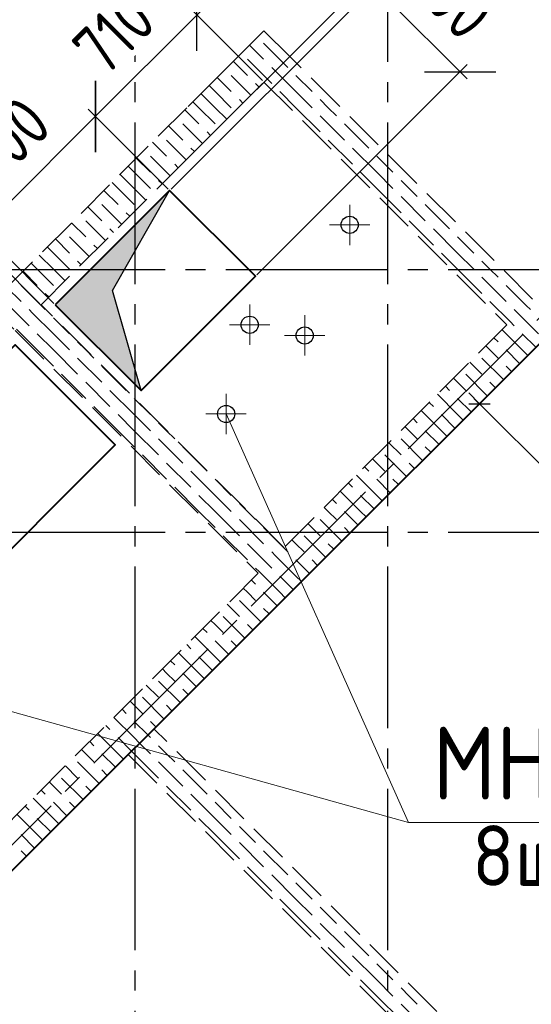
# Model space of a CAD drawing. Header units: millimetres. Extents: x 40580 to 1168286, y -220995 to 81020.
# Tile 129 of 194: x 438148 to 440679, y -116436 to -111559. Entities that reach past the tile are written whole.
import ezdxf

# ---------------------------------------------------------------- set-up
doc = ezdxf.new("R2010")
doc.units = ezdxf.units.MM
for name, pattern in [('______2', [270, 200, -70]), ('______5', [1100, 800, -100, 100, -100]), ('CENTER', [2, 1.25, -0.25, 0.25, -0.25])]:
    doc.linetypes.add(name, pattern=pattern)
for name, color, linetype, lineweight in [('Standard', 7, 'Continuous', 25), ('ОСИ', 7, 'CENTER', 15), ('Основная', 7, 'Continuous', 40), ('Примечания', 7, 'Continuous', 13), ('Размерная линия_ общее', 7, 'Continuous', 25)]:
    doc.layers.add(name, color=color, linetype=linetype, lineweight=lineweight)
doc.layers.add('ЖБ Стена верхний уровень', color=7, linetype='______2', true_color=0x656565)
doc.layers.add('Тонкие', color=7, linetype='Continuous')
doc.layers.add('ФВ-2', color=7, linetype='Continuous')
doc.styles.add('GOST 2.304-81', font='txt')
doc.styles.add('ISOCPEUR', font='isocpeur.ttf')
doc.dimstyles.new('СПДС', dxfattribs={"dimscale": 125, "dimtxt": 250, "dimasz": 250, "dimexe": 50, "dimexo": 10, "dimgap": 100, "dimtad": 1, "dimdec": 0, "dimtxsty": 'GOST 2.304-81', "dimblk": 'OBLIQUE', "dimcen": 250, "dimdle": 50, "dimadec": 0, "dimazin": 2, "dimtfac": 0.75, "dimtdec": 0, "dimtmove": 1, "dimatfit": 3, "dimfxl": 1, "dimtfill": 1, "dimtolj": 1, "dimarcsym": 1})

# ---------------------------------------------------------------- blocks, each defined once
blk = doc.blocks.new('_OBLIQUE')
at = {"color": 0, "linetype": 'ByBlock'}
blk.add_line((-0.5, -0.5), (0.5, 0.5), dxfattribs=at)
blk = doc.blocks.new('*D17534')
at = {"layer": 'Defpoints', "color": 0}
for p in [(439024.6, -111536.3), (439356.7, -111868.3), (438890, -112405.7)]:
    blk.add_point(p, dxfattribs=at)
at = {"layer": 'Тонкие', "color": 0, "lineweight": -2}
for p, q in [((438487.2, -112073.7), (439060, -111500.9)), ((439349.6, -111861.2), (438989.3, -111500.9)), ((438882.9, -112398.6), (438487.2, -112003))]:
    blk.add_line(p, q, dxfattribs=at)
at = {"layer": 'Тонкие', "color": 0, "lineweight": -2, "xscale": 250, "yscale": 250, "zscale": 250}
for p, rotation in [((439024.6, -111536.3), 45.00000000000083), ((438522.6, -112038.3), 225.0000000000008)]:
    blk.add_blockref('_OBLIQUE', p, dxfattribs=dict(at, rotation=rotation))
at = {"layer": 'Тонкие', "color": 0, "insert": (438614.5, -111628.2), "char_height": 250, "attachment_point": 5, "rotation": 45, "style": 'GOST 2.304-81', "bg_fill": 3, "box_fill_scale": 1.1, "bg_fill_color": 256, "bg_fill_true_color": 13158600, "bg_fill_transparency": 0}
blk.add_mtext('\\A1;710', dxfattribs=at)
blk = doc.blocks.new('*D17535')
at = {"layer": 'Defpoints', "color": 0}
for p in [(438522.6, -112038.3), (438890, -112405.7), (438324.3, -112971.4)]:
    blk.add_point(p, dxfattribs=at)
at = {"layer": 'Тонкие', "color": 0, "lineweight": -2}
for p, q in [((437921.6, -112639.4), (438558, -112003)), ((438882.9, -112398.6), (438487.2, -112003)), ((438317.2, -112964.3), (437921.6, -112568.6))]:
    blk.add_line(p, q, dxfattribs=at)
at = {"layer": 'Тонкие', "color": 0, "lineweight": -2, "xscale": 250, "yscale": 250, "zscale": 250}
for p, rotation in [((438522.6, -112038.3), 45.00000000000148), ((437956.9, -112604), 225.0000000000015)]:
    blk.add_blockref('_OBLIQUE', p, dxfattribs=dict(at, rotation=rotation))
at = {"layer": 'Тонкие', "color": 0, "insert": (438080.7, -112162.1), "char_height": 250, "attachment_point": 5, "rotation": 45, "style": 'GOST 2.304-81', "bg_fill": 3, "box_fill_scale": 1.1, "bg_fill_color": 256, "bg_fill_true_color": 13158600, "bg_fill_transparency": 0}
blk.add_mtext('\\A1;800', dxfattribs=at)
blk = doc.blocks.new('*D17536')
at = {"layer": 'Defpoints', "color": 0}
for p in [(437956.9, -112604), (438253.6, -112971.4), (438324.3, -112971.4)]:
    blk.add_point(p, dxfattribs=at)
at = {"layer": 'Тонкие', "color": 0, "lineweight": -2}
for p, q in [((437914.1, -111747.1), (437560.6, -112100.7)), ((437560.6, -112100.7), (437939.2, -112621.7)), ((437886.2, -112674.7), (437992.3, -112568.6)), ((438246.5, -112964.3), (437886.2, -112604)), ((438317.2, -112964.3), (437921.6, -112568.6))]:
    blk.add_line(p, q, dxfattribs=at)
at = {"layer": 'Тонкие', "color": 0, "lineweight": -2, "xscale": 250, "yscale": 250, "zscale": 250}
for p, rotation in [((437956.9, -112604), 225), ((437921.6, -112639.4), 45)]:
    blk.add_blockref('_OBLIQUE', p, dxfattribs=dict(at, rotation=rotation))
at = {"layer": 'Тонкие', "color": 0, "insert": (437574.6, -111761.2), "char_height": 250, "attachment_point": 5, "rotation": 45, "style": 'GOST 2.304-81', "bg_fill": 3, "box_fill_scale": 1.1, "bg_fill_color": 256, "bg_fill_true_color": 13158600, "bg_fill_transparency": 0}
blk.add_mtext('\\A1;50', dxfattribs=at)
blk = doc.blocks.new('*D17537')
at = {"layer": 'Defpoints', "color": 0}
for p in [(437921.6, -112639.4), (438253.6, -112971.4), (438126.3, -113098.7)]:
    blk.add_point(p, dxfattribs=at)
at = {"layer": 'Тонкие', "color": 0, "lineweight": -2}
for p, q in [((436752.4, -112462.9), (437198.8, -112016.6)), ((437198.8, -112016.6), (437857.9, -112703)), ((437758.9, -112802), (437956.9, -112604)), ((438246.5, -112964.3), (437886.2, -112604)), ((438119.2, -113091.6), (437758.9, -112731.3))]:
    blk.add_line(p, q, dxfattribs=at)
at = {"layer": 'Тонкие', "color": 0, "lineweight": -2, "xscale": 250, "yscale": 250, "zscale": 250}
for p, rotation in [((437921.6, -112639.4), 224.9999999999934), ((437794.3, -112766.6), 44.99999999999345)]:
    blk.add_blockref('_OBLIQUE', p, dxfattribs=dict(at, rotation=rotation))
at = {"layer": 'Тонкие', "color": 0, "insert": (436816.5, -112080.6), "char_height": 250, "attachment_point": 5, "rotation": 45, "style": 'GOST 2.304-81', "bg_fill": 3, "box_fill_scale": 1.1, "bg_fill_color": 256, "bg_fill_true_color": 13158600, "bg_fill_transparency": 0}
blk.add_mtext('\\A1;180', dxfattribs=at)
blk = doc.blocks.new('*D17542')
at = {"layer": 'Defpoints', "color": 0}
for p in [(440327.2, -111817), (438890, -112405.7), (439314.3, -112830)]:
    blk.add_point(p, dxfattribs=at)
at = {"layer": 'Тонкие', "color": 0, "lineweight": -2}
for p, q in [((438897.1, -112398.6), (439938.3, -111357.4)), ((439867.6, -111357.4), (440362.6, -111852.3)), ((439321.3, -112822.9), (440362.6, -111781.6))]:
    blk.add_line(p, q, dxfattribs=at)
at = {"layer": 'Тонкие', "color": 0, "lineweight": -2, "xscale": 250, "yscale": 250, "zscale": 250}
for p, rotation in [((439903, -111392.7), 135), ((440327.2, -111817), 315)]:
    blk.add_blockref('_OBLIQUE', p, dxfattribs=dict(at, rotation=rotation))
at = {"layer": 'Тонкие', "color": 0, "insert": (440279.3, -111440.6), "char_height": 250, "attachment_point": 5, "rotation": 315, "style": 'GOST 2.304-81', "bg_fill": 3, "box_fill_scale": 1.1, "bg_fill_color": 256, "bg_fill_true_color": 13158600, "bg_fill_transparency": 0}
blk.add_mtext('\\A1;600', dxfattribs=at)
blk = doc.blocks.new('*D17543')
at = {"layer": 'Defpoints', "color": 0}
for p in [(439903, -111392.7), (438854.6, -112370.4), (438890, -112405.7)]:
    blk.add_point(p, dxfattribs=at)
at = {"layer": 'Тонкие', "color": 0, "lineweight": -2}
for p, q in [((439867.6, -111357.4), (439303.8, -110793.5)), ((438861.7, -112363.3), (439903, -111322)), ((439832.3, -111322), (439938.3, -111428.1)), ((438897.1, -112398.6), (439938.3, -111357.4))]:
    blk.add_line(p, q, dxfattribs=at)
at = {"layer": 'Тонкие', "color": 0, "lineweight": -2, "xscale": 250, "yscale": 250, "zscale": 250}
for p, rotation in [((439867.6, -111357.4), 315), ((439903, -111392.7), 135)]:
    blk.add_blockref('_OBLIQUE', p, dxfattribs=dict(at, rotation=rotation))
at = {"layer": 'Тонкие', "color": 0, "insert": (439643.3, -110807.5), "char_height": 250, "attachment_point": 5, "rotation": 315, "style": 'GOST 2.304-81', "bg_fill": 3, "box_fill_scale": 1.1, "bg_fill_color": 256, "bg_fill_true_color": 13158600, "bg_fill_transparency": 0}
blk.add_mtext('\\A1;50', dxfattribs=at)

msp = doc.modelspace()

# ---------------------------------------------------------------- linework, layer by layer
for centre in [(439286, -113070.4), (439558.2, -113123.4), (439169.3, -113512.3)]:
    msp.add_circle(centre, 42.5)
at = {"layer": 'Standard', "color": 251, "linetype": 'Continuous', "lineweight": -3, "true_color": 0x656565, "transparency": 33554687}
for q in [(441428.5, -112455.2), (440510.9, -113372.8), (440334.1, -113549.6)]:
    msp.add_line((440422.5, -113461.2), q, dxfattribs=at)
at = {"layer": 'Standard', "color": 7, "linetype": 'Continuous', "lineweight": -3, "transparency": 33554687}
for q in [(440369.5, -113408.2), (442331.7, -115370.4)]:
    msp.add_line((440422.5, -113461.2), q, dxfattribs=at)
at = {"layer": 'Standard', "color": 7, "linetype": 'Continuous', "lineweight": 25, "transparency": 33554687}
msp.add_line((440369.5, -113461.2), (440475.5, -113461.2), dxfattribs=at)
at = {"layer": 'ЖБ Стена верхний уровень', "color": 251, "linetype": '______2', "lineweight": -3, "true_color": 0x656565, "transparency": 33554687}
for p, q in [((439356.7, -111613.7), (436118.1, -114852.3)), ((439484, -111741), (439356.7, -111613.7)), ((440686, -112943.1), (439484, -111741)), ((438253.6, -112971.4), (439356.7, -111868.3)), ((439356.7, -111868.3), (440558.8, -113070.4)), ((439455.7, -114173.5), (438253.6, -112971.4)), ((440558.8, -113070.4), (439455.7, -114173.5)), ((438126.3, -113098.7), (439328.4, -114300.8)), ((438812.2, -115071.5), (440686, -113197.7)), ((439328.4, -114300.8), (437447.5, -116181.7)), ((440594.1, -116853.4), (438812.2, -115071.5)), ((437447.5, -116436.2), (438684.9, -115198.8)), ((438684.9, -115198.8), (440466.8, -116980.7))]:
    msp.add_line(p, q, dxfattribs=at)
at = {"layer": 'ЖБ Стена верхний уровень', "color": 9, "linetype": 'Continuous', "lineweight": -3, "true_color": 0xc7c7c7, "transparency": 33554687}
for p, q in [((439354.9, -111675.3), (439452.3, -111772.7)), ((439285, -111685.4), (439354.9, -111755.3)), ((439205, -111765.4), (439274.9, -111835.3)), ((439274.9, -111755.3), (439372.3, -111852.7)), ((439452.3, -111772.7), (439474.9, -111795.3)), ((439412.3, -111812.7), (439394.9, -111795.3)), ((439514.9, -111915.3), (439412.3, -111812.7)), ((439125, -111845.4), (439194.9, -111915.3)), ((439194.9, -111835.3), (439292.3, -111932.7)), ((439332.3, -111892.7), (439314.9, -111875.3)), ((439372.3, -111852.7), (439394.9, -111875.3)), ((439514.9, -111835.3), (439594.9, -111915.3)), ((439045, -111925.4), (439114.9, -111995.3)), ((439114.9, -111915.3), (439085, -111885.4)), ((439114.9, -111915.3), (439194.9, -111995.3)), ((439434.9, -111915.3), (439514.9, -111995.3)), ((439514.9, -111915.3), (439594.9, -111995.3)), ((439034.9, -111995.3), (439005, -111965.4)), ((439252.3, -111972.7), (439234.9, -111955.3)), ((439674.9, -111995.3), (439634.9, -111955.3)), ((438965, -112005.4), (439034.9, -112075.3)), ((439034.9, -111995.3), (439114.9, -112075.3)), ((439114.9, -111995.3), (439172.3, -112052.7)), ((439514.9, -111995.3), (439634.9, -112115.3)), ((439714.9, -112035.3), (439674.9, -111995.3)), ((439634.9, -112035.3), (439754.9, -112155.3)), ((438885, -112085.4), (438954.9, -112155.3)), ((438954.9, -112075.3), (439052.3, -112172.7)), ((439092.3, -112132.7), (439074.9, -112115.3)), ((439754.9, -112075.3), (439874.9, -112195.3)), ((438805, -112165.4), (438874.9, -112235.3)), ((438874.9, -112155.3), (438972.3, -112252.7)), ((439674.9, -112155.3), (439794.9, -112275.3)), ((439012.3, -112212.7), (438994.9, -112195.3)), ((439914.9, -112315.3), (439794.9, -112195.3)), ((438725, -112245.4), (438794.9, -112315.3)), ((438794.9, -112235.3), (438892.3, -112332.7)), ((439914.9, -112235.3), (439994.9, -112315.3)), ((438714.9, -112315.3), (438685, -112285.4)), ((438714.9, -112315.3), (438794.9, -112395.3)), ((438932.3, -112292.7), (438914.9, -112275.3)), ((439834.9, -112315.3), (439914.9, -112395.3)), ((439914.9, -112315.3), (439994.9, -112395.3)), ((438645, -112325.4), (438714.9, -112395.3)), ((438852.3, -112372.7), (438834.9, -112355.3)), ((440074.9, -112395.3), (440034.9, -112355.3)), ((438565, -112405.4), (438634.9, -112475.3)), ((438634.9, -112395.3), (438605, -112365.4)), ((438634.9, -112395.3), (438714.9, -112475.3)), ((438714.9, -112395.3), (438772.3, -112452.7)), ((439914.9, -112395.3), (440034.9, -112515.3)), ((440114.9, -112435.3), (440074.9, -112395.3)), ((440034.9, -112435.3), (440154.9, -112555.3)), ((438485, -112485.4), (438554.9, -112555.3)), ((438554.9, -112475.3), (438652.3, -112572.7)), ((440154.9, -112475.3), (440274.9, -112595.3)), ((438474.9, -112555.3), (438572.3, -112652.7)), ((438692.3, -112532.7), (438674.9, -112515.3)), ((440074.9, -112555.3), (440194.9, -112675.3)), ((438405, -112565.4), (438474.9, -112635.3)), ((438612.3, -112612.7), (438594.9, -112595.3)), ((440314.9, -112715.3), (440194.9, -112595.3)), ((438325, -112645.4), (438394.9, -112715.3)), ((438394.9, -112635.3), (438492.3, -112732.7)), ((440314.9, -112635.3), (440394.9, -112715.3)), ((438314.9, -112715.3), (438285, -112685.4)), ((438532.3, -112692.7), (438514.9, -112675.3)), ((438245, -112725.4), (438314.9, -112795.3)), ((438314.9, -112715.3), (438394.9, -112795.3)), ((440234.9, -112715.3), (440314.9, -112795.3)), ((440314.9, -112715.3), (440394.9, -112795.3)), ((438234.9, -112795.3), (438205, -112765.4)), ((438234.9, -112795.3), (438314.9, -112875.3)), ((438314.9, -112795.3), (438372.3, -112852.7)), ((438452.3, -112772.7), (438434.9, -112755.3)), ((440314.9, -112795.3), (440434.9, -112915.3)), ((440474.9, -112795.3), (440434.9, -112755.3)), ((440514.9, -112835.3), (440474.9, -112795.3)), ((438165, -112805.4), (438234.9, -112875.3)), ((440434.9, -112835.3), (440554.9, -112955.3)), ((438085, -112885.4), (438154.9, -112955.3)), ((438154.9, -112875.3), (438252.3, -112972.7)), ((440554.9, -112875.3), (440654.4, -112974.8)), ((438292.3, -112932.7), (438274.9, -112915.3)), ((438074.9, -112955.3), (438172.3, -113052.7)), ((438212.3, -113012.7), (438194.9, -112995.3)), ((438252.3, -112972.7), (438274.9, -112995.3)), ((440474.9, -112955.3), (440574.4, -113054.8)), ((440614.4, -113014.8), (440594.9, -112995.3)), ((440654.4, -112974.8), (440674.9, -112995.3)), ((438314.9, -113115.3), (438212.3, -113012.7)), ((438314.9, -113035.3), (438394.9, -113115.3)), ((440714.9, -113115.3), (440614.4, -113014.8)), ((438234.9, -113195.3), (438132.3, -113092.7)), ((438172.3, -113052.7), (438194.9, -113075.3)), ((440634.9, -113195.3), (440534.4, -113094.8)), ((440574.4, -113054.8), (440594.9, -113075.3)), ((438234.9, -113115.3), (438314.9, -113195.3)), ((438314.9, -113115.3), (438394.9, -113195.3)), ((440494.4, -113134.8), (440514.9, -113155.3)), ((440634.9, -113115.3), (440701.6, -113182.1)), ((438474.9, -113195.3), (438434.9, -113155.3)), ((440474.9, -113195.3), (440454.4, -113174.8)), ((438234.9, -113195.3), (438314.9, -113275.3)), ((438314.9, -113195.3), (438434.9, -113315.3)), ((438434.9, -113235.3), (438554.9, -113355.3)), ((438514.9, -113235.3), (438474.9, -113195.3)), ((440434.9, -113235.3), (440541.6, -113342.1)), ((440514.9, -113235.3), (440474.9, -113195.3)), ((440554.9, -113195.3), (440621.6, -113262.1)), ((440634.9, -113195.3), (440661.6, -113222.1)), ((438554.9, -113275.3), (438674.9, -113395.3)), ((440374.4, -113254.8), (440434.9, -113315.3)), ((440554.9, -113275.3), (440581.6, -113302.1)), ((438354.9, -113315.3), (438474.9, -113435.3)), ((440314.9, -113355.3), (440294.4, -113334.8)), ((440354.9, -113315.3), (440461.6, -113422.1)), ((438474.9, -113355.3), (438594.9, -113475.3)), ((440254.4, -113374.8), (440274.9, -113395.3)), ((440354.9, -113395.3), (440314.9, -113355.3)), ((440474.9, -113355.3), (440501.6, -113382.1)), ((438714.9, -113515.3), (438594.9, -113395.3)), ((438714.9, -113435.3), (438794.9, -113515.3)), ((440314.9, -113515.3), (440214.4, -113414.8)), ((440314.9, -113435.3), (440381.6, -113502.1)), ((440394.9, -113435.3), (440421.6, -113462.1)), ((438634.9, -113595.3), (438514.9, -113475.3)), ((440174.4, -113454.8), (440194.9, -113475.3)), ((438634.9, -113515.3), (438714.9, -113595.3)), ((438714.9, -113515.3), (438794.9, -113595.3)), ((440094.4, -113534.8), (440114.9, -113555.3)), ((440234.9, -113595.3), (440134.4, -113494.8)), ((440234.9, -113515.3), (440301.6, -113582.1)), ((440314.9, -113515.3), (440341.6, -113542.1)), ((438874.9, -113595.3), (438834.9, -113555.3)), ((440074.9, -113595.3), (440054.4, -113574.8)), ((438634.9, -113595.3), (438714.9, -113675.3)), ((438714.9, -113595.3), (438834.9, -113715.3)), ((438914.9, -113635.3), (438874.9, -113595.3)), ((440114.9, -113635.3), (440074.9, -113595.3)), ((440154.9, -113595.3), (440221.6, -113662.1)), ((440234.9, -113595.3), (440261.6, -113622.1)), ((438834.9, -113635.3), (438954.9, -113755.3)), ((438954.9, -113675.3), (439074.9, -113795.3)), ((439974.4, -113654.8), (440034.9, -113715.3)), ((440034.9, -113635.3), (440141.6, -113742.1)), ((440154.9, -113675.3), (440181.6, -113702.1)), ((438754.9, -113715.3), (438874.9, -113835.3)), ((439954.9, -113715.3), (440061.6, -113822.1)), ((438874.9, -113755.3), (438994.9, -113875.3)), ((439854.4, -113774.8), (439874.9, -113795.3)), ((439914.9, -113755.3), (439894.4, -113734.8)), ((439954.9, -113795.3), (439914.9, -113755.3)), ((440074.9, -113755.3), (440101.6, -113782.1)), ((439114.9, -113915.3), (438994.9, -113795.3)), ((439914.9, -113915.3), (439814.4, -113814.8)), ((439034.9, -113995.3), (438914.9, -113875.3)), ((439114.9, -113835.3), (439194.9, -113915.3)), ((439774.4, -113854.8), (439794.9, -113875.3)), ((439914.9, -113835.3), (439981.6, -113902.1)), ((439994.9, -113835.3), (440021.6, -113862.1)), ((439034.9, -113915.3), (439114.9, -113995.3)), ((439114.9, -113915.3), (439194.9, -113995.3)), ((439834.9, -113995.3), (439734.4, -113894.8)), ((439834.9, -113915.3), (439901.6, -113982.1)), ((439914.9, -113915.3), (439941.6, -113942.1)), ((439274.9, -113995.3), (439234.9, -113955.3)), ((439694.4, -113934.8), (439714.9, -113955.3)), ((439034.9, -113995.3), (439114.9, -114075.3)), ((439114.9, -113995.3), (439234.9, -114115.3)), ((439314.9, -114035.3), (439274.9, -113995.3)), ((439674.9, -113995.3), (439654.4, -113974.8)), ((439714.9, -114035.3), (439674.9, -113995.3)), ((439754.9, -113995.3), (439821.6, -114062.1)), ((439834.9, -113995.3), (439861.6, -114022.1)), ((439234.9, -114035.3), (439354.9, -114155.3)), ((439574.4, -114054.8), (439634.9, -114115.3)), ((439634.9, -114035.3), (439741.6, -114142.1)), ((439154.9, -114115.3), (439274.9, -114235.3)), ((439354.9, -114075.3), (439454.3, -114174.8)), ((439554.9, -114115.3), (439661.6, -114222.1)), ((439754.9, -114075.3), (439781.6, -114102.1)), ((439274.9, -114155.3), (439374.4, -114254.8)), ((439514.9, -114155.3), (439494.4, -114134.8)), ((439554.9, -114195.3), (439514.9, -114155.3)), ((439674.9, -114155.3), (439701.6, -114182.1)), ((439414.4, -114214.8), (439394.9, -114195.3)), ((439514.9, -114315.3), (439414.4, -114214.8)), ((439454.4, -114174.8), (439474.9, -114195.3)), ((439374.4, -114254.8), (439394.9, -114275.3)), ((439514.9, -114235.3), (439581.6, -114302.1)), ((439594.9, -114235.3), (439621.6, -114262.1)), ((439334.4, -114294.8), (439314.9, -114275.3)), ((439434.9, -114395.3), (439334.4, -114294.8)), ((439434.9, -114315.3), (439501.6, -114382.1)), ((439514.9, -114315.3), (439541.6, -114342.1)), ((439294.4, -114334.8), (439314.9, -114355.3)), ((439274.9, -114395.3), (439254.4, -114374.8)), ((439314.9, -114435.3), (439274.9, -114395.3)), ((439354.9, -114395.3), (439421.6, -114462.1)), ((439434.9, -114395.3), (439461.6, -114422.1)), ((439174.4, -114454.8), (439234.9, -114515.3)), ((439234.9, -114435.3), (439341.6, -114542.1)), ((439354.9, -114475.3), (439381.6, -114502.1)), ((439114.9, -114555.3), (439094.4, -114534.8)), ((439154.9, -114595.3), (439114.9, -114555.3)), ((439154.9, -114515.3), (439261.6, -114622.1)), ((439274.9, -114555.3), (439301.6, -114582.1)), ((439054.4, -114574.8), (439074.9, -114595.3)), ((438974.4, -114654.8), (438994.9, -114675.3)), ((439114.9, -114715.3), (439014.4, -114614.8)), ((439114.9, -114635.3), (439181.6, -114702.1)), ((439194.9, -114635.3), (439221.6, -114662.1)), ((439034.9, -114795.3), (438934.4, -114694.8)), ((438894.4, -114734.8), (438914.9, -114755.3)), ((439034.9, -114715.3), (439101.6, -114782.1)), ((439114.9, -114715.3), (439141.6, -114742.1)), ((438874.9, -114795.3), (438854.4, -114774.8)), ((438914.9, -114835.3), (438874.9, -114795.3)), ((438954.9, -114795.3), (439021.6, -114862.1)), ((439034.9, -114795.3), (439061.6, -114822.1)), ((438834.9, -114835.3), (438941.6, -114942.1)), ((438774.4, -114854.8), (438834.9, -114915.3)), ((438954.9, -114875.3), (438981.6, -114902.1)), ((438714.9, -114955.3), (438694.4, -114934.8)), ((438754.9, -114915.3), (438861.6, -115022.1)), ((438654.4, -114974.8), (438674.9, -114995.3)), ((438754.9, -114995.3), (438714.9, -114955.3)), ((438874.9, -114955.3), (438901.6, -114982.1)), ((438714.9, -115115.3), (438614.4, -115014.8)), ((438714.9, -115035.3), (438781.6, -115102.1)), ((438794.9, -115035.3), (438821.6, -115062.1)), ((438634.9, -115195.3), (438534.4, -115094.8)), ((438574.4, -115054.8), (438594.9, -115075.3)), ((438494.4, -115134.8), (438514.9, -115155.3)), ((438634.9, -115115.3), (438701.6, -115182.1)), ((438714.9, -115115.3), (438741.6, -115142.1)), ((438741.6, -115142.1), (438794.9, -115195.3)), ((438781.6, -115102.1), (438794.9, -115115.3)), ((438474.9, -115195.3), (438454.4, -115174.8)), ((438701.6, -115182.1), (438714.9, -115195.3)), ((438874.9, -115195.3), (438834.9, -115155.3)), ((438434.9, -115235.3), (438541.6, -115342.1)), ((438514.9, -115235.3), (438474.9, -115195.3)), ((438554.9, -115195.3), (438621.6, -115262.1)), ((438634.9, -115195.3), (438661.6, -115222.1)), ((438714.9, -115195.3), (438834.9, -115315.3)), ((438834.9, -115235.3), (438954.9, -115355.3)), ((438914.9, -115235.3), (438874.9, -115195.3)), ((438374.4, -115254.8), (438434.9, -115315.3)), ((438554.9, -115275.3), (438581.6, -115302.1)), ((438954.9, -115275.3), (439074.9, -115395.3)), ((438314.9, -115355.3), (438294.4, -115334.8)), ((438354.9, -115315.3), (438461.6, -115422.1)), ((438254.4, -115374.8), (438274.9, -115395.3)), ((438354.9, -115395.3), (438314.9, -115355.3)), ((438474.9, -115355.3), (438501.6, -115382.1)), ((438874.9, -115355.3), (438994.9, -115475.3)), ((438314.9, -115515.3), (438214.4, -115414.8)), ((438314.9, -115435.3), (438381.6, -115502.1)), ((438394.9, -115435.3), (438421.6, -115462.1)), ((439114.9, -115515.3), (438994.9, -115395.3)), ((439114.9, -115435.3), (439194.9, -115515.3)), ((438174.4, -115454.8), (438194.9, -115475.3)), ((438234.9, -115595.3), (438134.4, -115494.8)), ((438234.9, -115515.3), (438301.6, -115582.1)), ((438314.9, -115515.3), (438341.6, -115542.1)), ((439034.9, -115515.3), (439114.9, -115595.3)), ((439114.9, -115515.3), (439194.9, -115595.3)), ((439274.9, -115595.3), (439234.9, -115555.3)), ((438154.9, -115595.3), (438221.6, -115662.1)), ((438234.9, -115595.3), (438261.6, -115622.1)), ((439114.9, -115595.3), (439234.9, -115715.3)), ((439314.9, -115635.3), (439274.9, -115595.3)), ((438154.9, -115675.3), (438181.6, -115702.1)), ((439234.9, -115635.3), (439354.9, -115755.3)), ((439354.9, -115675.3), (439474.9, -115795.3)), ((439274.9, -115755.3), (439394.9, -115875.3)), ((439514.9, -115915.3), (439394.9, -115795.3)), ((439514.9, -115835.3), (439594.9, -115915.3)), ((439434.9, -115915.3), (439514.9, -115995.3)), ((439514.9, -115915.3), (439594.9, -115995.3)), ((439674.9, -115995.3), (439634.9, -115955.3)), ((439514.9, -115995.3), (439634.9, -116115.3)), ((439714.9, -116035.3), (439674.9, -115995.3)), ((439634.9, -116035.3), (439754.9, -116155.3)), ((439754.9, -116075.3), (439874.9, -116195.3)), ((439674.9, -116155.3), (439794.9, -116275.3)), ((439914.9, -116315.3), (439794.9, -116195.3)), ((439914.9, -116235.3), (439994.9, -116315.3)), ((439834.9, -116315.3), (439914.9, -116395.3)), ((439914.9, -116315.3), (439994.9, -116395.3)), ((440074.9, -116395.3), (440034.9, -116355.3)), ((439914.9, -116395.3), (440034.9, -116515.3)), ((440114.9, -116435.3), (440074.9, -116395.3)), ((440034.9, -116435.3), (440154.9, -116555.3))]:
    msp.add_line(p, q, dxfattribs=at)
at = {"layer": 'ОСИ', "color": 8, "linetype": '______5', "lineweight": -3, "transparency": 33554687}
for p, q in [((438717.9, -87868.5), (438717.9, -121308.5)), ((439967.9, -87868.5), (439967.9, -121308.5)), ((436959.6, -116796.8), (448056.9, -105699.5)), ((446567.9, -112798.5), (430239.6, -112798.5)), ((446567.9, -114098.5), (430239.6, -114098.5)), ((446567.9, -114098.5), (430239.6, -114098.5))]:
    msp.add_line(p, q, dxfattribs=at)
at = {"layer": 'Основная', "transparency": 33554687}
msp.add_line((437447.5, -116436.2), (441258.8, -112624.9), dxfattribs=at)
msp.add_lwpolyline([(437348.5, -113947.2), (437843.5, -114442.2), (438621.3, -113664.4), (438126.3, -113169.4)], close=True, dxfattribs=at)
at = {"layer": 'Примечания', "color": 7, "linetype": 'Continuous', "lineweight": 13, "transparency": 33554687}
for p, q in [((439286, -113170.4), (439286, -112970.4)), ((439558.2, -113223.4), (439558.2, -113023.4)), ((439386, -113070.4), (439186, -113070.4)), ((439658.2, -113123.4), (439458.2, -113123.4)), ((439169.3, -113612.3), (439169.3, -113412.3)), ((439269.3, -113512.3), (439069.3, -113512.3)), ((439169.3, -113512.3), (440072.5, -115535.8)), ((437818.7, -114905.3), (440072.5, -115535.8)), ((440072.5, -115535.8), (441240.9, -115535.8))]:
    msp.add_line(p, q, dxfattribs=at)
at = {"layer": 'Размерная линия_ общее', "color": 7, "linetype": 'Continuous', "lineweight": 18, "transparency": 33554687}
for p, q in [((439286, -113145.4), (439286, -112995.4)), ((439361, -113070.4), (439211, -113070.4)), ((439558.2, -113198.4), (439558.2, -113048.4)), ((439633.2, -113123.4), (439483.2, -113123.4)), ((439169.3, -113587.3), (439169.3, -113437.3)), ((439244.3, -113512.3), (439094.3, -113512.3))]:
    msp.add_line(p, q, dxfattribs=at)

# ---------------------------------------------------------------- texts
at = {"layer": 'Standard', "color": 7, "linetype": 'Continuous', "lineweight": 25, "transparency": 33554687, "attachment_point": 9, "style": 'ISOCPEUR'}
for s, insert, char_height, width in [('\\W0.88;МН-1', (441158.7, -115421.6), 360, 1201.72), ('{\\W0.9300;8шт}', (441033, -115849.6), 300, 888.55)]:
    msp.add_mtext(s, dxfattribs=dict(at, insert=insert, char_height=char_height, width=width))

# ---------------------------------------------------------------- next in the draw order: dimensions: what is measured, and where the dimension line sits
at = {"layer": 'Тонкие'}
dim = msp.add_linear_dim(base=(439024.6, -111536.3), p1=(438890, -112405.7), p2=(439356.7, -111868.3), angle=225, dimstyle='СПДС', override={"dimscale": 1}, dxfattribs=at)
dim.commit()
dim.dimension.update_dxf_attribs({"geometry": '*D17534', "text_midpoint": (438614.5, -111628.2)})

# ---------------------------------------------------------------- next in the draw order: dimensions: what is measured, and where the dimension line sits
dim = msp.add_linear_dim(base=(438522.6, -112038.3), p1=(438324.3, -112971.4), p2=(438890, -112405.7), angle=225, dimstyle='СПДС', override={"dimscale": 1}, dxfattribs=at)
dim.commit()
dim.dimension.update_dxf_attribs({"geometry": '*D17535', "text_midpoint": (438080.7, -112162.1)})

# ---------------------------------------------------------------- next in the draw order: linework, layer by layer
msp.add_line((438748.6, -113395.7), (438607.2, -112900.7), dxfattribs=at)

# ---------------------------------------------------------------- next in the draw order: dimensions: what is measured, and where the dimension line sits
for base, p1, p2, angle, picture, middle in [((440327.2, -111817), (438890, -112405.7), (439314.3, -112830), 315, '*D17542', (440115.1, -111604.9)), ((437956.9, -112604), (438253.6, -112971.4), (438324.3, -112971.4), 225, '*D17536', (437631.3, -112030))]:
    dim = msp.add_linear_dim(base=base, p1=p1, p2=p2, angle=angle, dimstyle='СПДС', override={"dimscale": 1}, dxfattribs=at)
    dim.commit()
    dim.dimension.update_dxf_attribs({"geometry": picture, "text_midpoint": middle, "dimtype": 160})

# ---------------------------------------------------------------- next in the draw order: linework, layer by layer
msp.add_circle((439780.9, -112575.5), 42.5)
at = {"layer": 'Примечания', "color": 7, "linetype": 'Continuous', "lineweight": 13, "transparency": 33554687}
for p, q in [((439780.9, -112675.5), (439780.9, -112475.5)), ((439880.9, -112575.5), (439680.9, -112575.5))]:
    msp.add_line(p, q, dxfattribs=at)
at = {"layer": 'Размерная линия_ общее', "color": 7, "linetype": 'Continuous', "lineweight": 18, "transparency": 33554687}
for p, q in [((439780.9, -112650.5), (439780.9, -112500.5)), ((439855.9, -112575.5), (439705.9, -112575.5))]:
    msp.add_line(p, q, dxfattribs=at)

# ---------------------------------------------------------------- next in the draw order: dimensions: what is measured, and where the dimension line sits
at = {"layer": 'Тонкие'}
for base, p1, p2, angle, picture, middle in [((439903, -111392.7), (438854.6, -112370.4), (438890, -112405.7), 315, '*D17543', (439503.5, -110947.4)), ((437921.6, -112639.4), (438126.3, -113098.7), (438253.6, -112971.4), 225, '*D17537', (437128.1, -112087.3))]:
    dim = msp.add_linear_dim(base=base, p1=p1, p2=p2, angle=angle, dimstyle='СПДС', override={"dimscale": 1}, dxfattribs=at)
    dim.commit()
    dim.dimension.update_dxf_attribs({"geometry": picture, "text_midpoint": middle, "dimtype": 160})

# ---------------------------------------------------------------- next in the draw order: hatches: boundary and pattern name
at = {"layer": 'ФВ-2'}
h = msp.add_hatch(color=256, dxfattribs=at)
h.dxf.hatch_style = 1
h.paths.add_polyline_path([(438607.2, -112688.6), (438890, -112405.7), (438607.2, -112900.7), (438748.6, -113395.7), (438565.7, -113212.8)])
h.paths.add_polyline_path([(438324.3, -112971.4), (438607.2, -112688.6), (438565.7, -113212.8)])

# ---------------------------------------------------------------- next in the draw order: linework, layer by layer
at = {"layer": 'Основная', "transparency": 33554687}
msp.add_lwpolyline([(438324.3, -112971.4), (438748.6, -113395.7), (439314.3, -112830), (438890, -112405.7)], close=True, dxfattribs=at)
at = {"layer": 'Тонкие'}
for p, q in [((439356.7, -111613.7), (438981.9, -111988.5)), ((438607.2, -112900.7), (438890, -112405.7))]:
    msp.add_line(p, q, dxfattribs=at)

doc.saveas('drawing.dxf')
